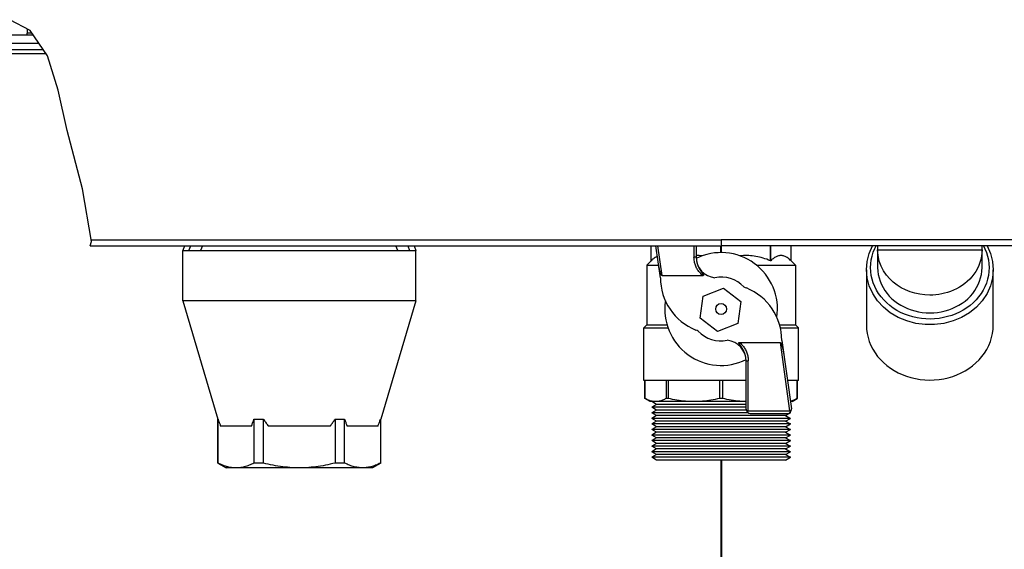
# Model space of a CAD drawing. Header units: centimetres. Extents: x 4745 to 39369, y 17389 to 19524.
# Tile 42 of 188: x 15572 to 15595, y 18137 to 18149. Entities that reach past the tile are written whole.
import ezdxf

# ---------------------------------------------------------------- set-up
doc = ezdxf.new("R2010")
doc.units = ezdxf.units.CM
doc.layers.add('$_urządzenia', color=250, linetype='Continuous')
doc.layers.add('IS_Gaz', color=40, linetype='Continuous', lineweight=40)

# ---------------------------------------------------------------- blocks, each defined once
blk = doc.blocks.new('A$C92957c0b')
at = {"layer": '$_urządzenia'}
h = blk.add_hatch(dxfattribs=at)
h.set_pattern_fill('_USER', color=256, scale=29.70374, angle=325, pattern_type=0)
h.set_pattern_definition([(325, (-1585.072, -2113.606), (17.03737, 24.3319), [])])
h.paths.add_polyline_path([(-213.55, -1076.5), (-199.78, -1076.5), (-199.78, -1076.58), (-199.77, -1076.65), (-199.77, -1076.73), (-199.77, -1076.82), (-199.36, -1076.78), (-198.94, -1076.74), (-198.49, -1076.69), (-198.02, -1076.64), (-197.53, -1076.57), (-197.02, -1076.5), (-164.17, -1076.5), (-163.98, -1076.68), (-163.79, -1076.88), (-163.6, -1077.08), (-163.41, -1077.29), (-163.22, -1077.51), (-163.03, -1077.74), (-162.84, -1077.98), (-162.66, -1078.24), (-162.47, -1078.5), (-216.86, -1078.5), (-216.03, -1077.96), (-215.2, -1077.45), (-214.37, -1076.96)])
for p, q in [((-165.49, -1075.48), (-170.36, -1072.9)), ((-189.97, -1076.5), (-164.79, -1076.5)), ((-166.19, -1076.5), (-166.19, -1076.15)), ((-165.03, -1076.15), (-166.19, -1076.15)), ((-161.34, -1081.54), (-165.49, -1075.48)), ((-218.28, -1080), (-162.39, -1080)), ((-195.82, -1078.5), (-163.42, -1078.5)), ((-171.15, -1081), (-161.71, -1081)), ((-158.8, -1089.81), (-161.34, -1081.54)), ((-156.63, -1099.39), (-158.8, -1089.81)), ((-152.92, -1113.36), (-156.63, -1099.39)), ((-150.8, -1125.96), (-152.92, -1113.36)), ((-151.13, -1127), (-150.8, -1125.96)), ((-151.13, -1127), (0, -1127)), ((-150.86, -1125.6), (0, -1125.6)), ((-128.56, -1127), (-128.95, -1128.18)), ((-127.46, -1128.18), (-127.04, -1127)), ((-124.23, -1127), (-124.66, -1128.18)), ((-77.45, -1128.16), (-77.87, -1127)), ((-75.06, -1127), (-74.64, -1128.16)), ((-73.54, -1127), (-73.15, -1128.16)), ((-16.75, -1130.6), (-16.75, -1127)), ((-14.54, -1134.65), (-15.62, -1127)), ((-14.12, -1134.16), (-15.12, -1127)), ((-6.5, -1127), (-6.5, -1129.78)), ((-6, -1127), (-6, -1129.69)), ((-0.07, -1128.65), (-0.07, -1127)), ((0, -1125.6), (0, -1126.76)), ((164.56, -1125.6), (0, -1125.6)), ((164.76, -1127), (0, -1127)), ((0.07, -1128.65), (0.07, -1127)), ((11.8, -1130.6), (11.8, -1127)), ((11.89, -1130.6), (11.89, -1127)), ((16.75, -1130.6), (16.75, -1127)), ((36.82, -1127.69), (37.17, -1127)), ((37.5, -1127), (37.5, -1132.25)), ((62.5, -1132.25), (62.5, -1127)), ((-128.95, -1128.18), (-73.15, -1128.16)), ((-128.95, -1140.18), (-128.95, -1128.18)), ((-73.15, -1140.16), (-73.15, -1128.16)), ((37.5, -1128), (62.5, -1128)), ((-16.75, -1130.6), (-17.8, -1131.65)), ((-17.8, -1131.65), (-17.8, -1145.95)), ((-17.8, -1131.65), (-14.96, -1131.65)), ((8.48, -1131.65), (17.8, -1131.65)), ((11.89, -1130.6), (11.8, -1130.6)), ((16.75, -1130.6), (17.8, -1131.65)), ((17.8, -1131.65), (17.8, -1145.95)), ((-14.12, -1134.16), (-4.32, -1134.16)), ((-4.85, -1133.12), (-4.8, -1133.18)), ((-4.8, -1133.18), (-4.76, -1133.25)), ((-4.76, -1133.25), (-4.72, -1133.3)), ((-4.72, -1133.3), (-4.68, -1133.36)), ((-4.68, -1133.36), (-4.63, -1133.44)), ((-4.63, -1133.44), (-4.43, -1133.71)), ((-4.43, -1133.71), (-4.41, -1133.75)), ((-4.41, -1133.75), (-4.39, -1133.78)), ((-4.39, -1133.78), (-4.37, -1133.8)), ((34.8, -1132.75), (34.8, -1146)), ((65.2, -1146), (65.2, -1132.75)), ((-4.31, -1139.11), (0.57, -1137.14)), ((0.57, -1137.14), (4.72, -1140.38)), ((-73.15, -1140.16), (-128.95, -1140.18)), ((-128.95, -1140.18), (-120.54, -1168.49)), ((-73.15, -1140.16), (-81.54, -1168.48)), ((-5.04, -1144.33), (-4.31, -1139.11)), ((4.72, -1140.38), (3.99, -1145.6)), ((-17.8, -1145.95), (-18.5, -1146.65)), ((-17.8, -1145.95), (-12.95, -1145.95)), ((-0.89, -1147.57), (-5.04, -1144.33)), ((3.99, -1145.6), (-0.89, -1147.57)), ((14.02, -1145.95), (17.8, -1145.95)), ((17.8, -1145.95), (18.5, -1146.65)), ((-18.5, -1159.3), (-18.5, -1146.65)), ((-18.5, -1146.65), (-12.73, -1146.65)), ((14.2, -1146.65), (18.5, -1146.65)), ((18.5, -1159.3), (18.5, -1146.65)), ((4.32, -1150.14), (14.12, -1150.14)), ((4.39, -1150.52), (4.37, -1150.5)), ((4.41, -1150.55), (4.39, -1150.52)), ((4.43, -1150.59), (4.41, -1150.55)), ((4.63, -1150.86), (4.43, -1150.59)), ((4.68, -1150.94), (4.63, -1150.86)), ((14.12, -1150.14), (16.42, -1166.56)), ((14.54, -1149.65), (16.84, -1166.01)), ((4.72, -1151), (4.68, -1150.94)), ((4.76, -1151.05), (4.72, -1151)), ((4.8, -1151.12), (4.76, -1151.05)), ((4.85, -1151.18), (4.8, -1151.12)), ((6, -1166.15), (6, -1154.61)), ((6.5, -1166.56), (6.5, -1154.52)), ((6, -1159.3), (-18.5, -1159.3)), ((-18.25, -1159.3), (-18.25, -1163.58)), ((-18.25, -1163.58), (-18.25, -1159.3)), ((-13.17, -1159.3), (-13.17, -1163.58)), ((-12.64, -1159.3), (-12.64, -1163.58)), ((-0.37, -1159.3), (-0.37, -1163.58)), ((0.37, -1159.3), (0.37, -1163.58)), ((18.5, -1159.3), (15.9, -1159.3)), ((18.25, -1163.58), (18.25, -1159.3)), ((18.25, -1159.3), (18.25, -1163.58)), ((-17, -1164.3), (-18.25, -1163.58)), ((-18.25, -1163.58), (-18.25, -1163.58)), ((6, -1164.3), (-17, -1164.3)), ((-15.45, -1165.02), (-16.6, -1164.3)), ((-15.45, -1165.02), (-16.6, -1165.68)), ((6, -1165.02), (-15.45, -1165.02)), ((-12.64, -1163.58), (-13.17, -1163.58)), ((0.37, -1163.58), (-0.37, -1163.58)), ((17, -1164.3), (16.6, -1164.3)), ((17, -1164.3), (18.25, -1163.58)), ((18.25, -1163.58), (18.25, -1163.58)), ((-15.45, -1166.35), (-16.6, -1165.68)), ((6, -1165.68), (-16.6, -1165.68)), ((-15.45, -1166.35), (-16.6, -1167.01)), ((-15.45, -1167.68), (-16.6, -1167.01)), ((6.49, -1167.01), (-16.6, -1167.01)), ((6.02, -1166.35), (-15.45, -1166.35)), ((6.28, -1166.79), (6.25, -1166.82)), ((6.5, -1166.56), (16.42, -1166.56)), ((7, -1167.15), (15.85, -1167.15)), ((15.45, -1167.68), (16.6, -1167.01)), ((16.6, -1167.01), (16.35, -1167.01)), ((16.47, -1166.94), (16.6, -1167.01)), ((-120.53, -1179.03), (-120.54, -1168.49)), ((-120.54, -1168.49), (-120.49, -1168.49)), ((-120.49, -1179.03), (-120.49, -1168.49)), ((-111.89, -1168.49), (-111.89, -1179.02)), ((-111.89, -1168.49), (-109.64, -1168.49)), ((-109.64, -1179.02), (-109.64, -1168.49)), ((-92.44, -1168.48), (-92.43, -1179.02)), ((-92.44, -1168.48), (-90.18, -1168.48)), ((-90.18, -1179.01), (-90.18, -1168.48)), ((-81.58, -1168.48), (-81.58, -1179.01)), ((-81.58, -1168.48), (-81.54, -1168.48)), ((-81.53, -1179.01), (-81.54, -1168.48)), ((-15.45, -1167.68), (-16.6, -1168.34)), ((-15.45, -1169), (-16.6, -1168.34)), ((16.6, -1168.34), (-16.6, -1168.34)), ((-15.45, -1169), (-16.6, -1169.67)), ((-15.45, -1170.33), (-16.6, -1169.67)), ((16.6, -1169.67), (-16.6, -1169.67)), ((15.45, -1167.68), (-15.45, -1167.68)), ((15.45, -1169), (-15.45, -1169)), ((15.45, -1167.68), (16.6, -1168.34)), ((15.45, -1169), (16.6, -1168.34)), ((15.45, -1169), (16.6, -1169.67)), ((15.45, -1170.33), (16.6, -1169.67)), ((-112.49, -1170.18), (-119.89, -1170.18)), ((-93.64, -1170.17), (-108.44, -1170.18)), ((-82.18, -1170.17), (-89.58, -1170.17)), ((-15.45, -1170.33), (-16.6, -1171)), ((-15.45, -1171.66), (-16.6, -1171)), ((16.6, -1171), (-16.6, -1171)), ((-15.45, -1171.66), (-16.6, -1172.32)), ((15.45, -1170.33), (-15.45, -1170.33)), ((15.45, -1171.66), (-15.45, -1171.66)), ((15.45, -1170.33), (16.6, -1171)), ((15.45, -1171.66), (16.6, -1171)), ((15.45, -1171.66), (16.6, -1172.32)), ((-15.45, -1172.99), (-16.6, -1172.32)), ((16.6, -1172.32), (-16.6, -1172.32)), ((-15.45, -1172.99), (-16.6, -1173.65)), ((-15.45, -1174.32), (-16.6, -1173.65)), ((16.6, -1173.65), (-16.6, -1173.65)), ((-15.45, -1174.32), (-16.6, -1174.98)), ((15.45, -1172.99), (-15.45, -1172.99)), ((15.45, -1174.32), (-15.45, -1174.32)), ((15.45, -1172.99), (16.6, -1172.32)), ((15.45, -1172.99), (16.6, -1173.65)), ((15.45, -1174.32), (16.6, -1173.65)), ((15.45, -1174.32), (16.6, -1174.98)), ((-15.45, -1175.64), (-16.6, -1174.98)), ((16.6, -1174.98), (-16.6, -1174.98)), ((-15.45, -1175.64), (-16.6, -1176.31)), ((-15.45, -1176.97), (-16.6, -1176.31)), ((16.6, -1176.31), (-16.6, -1176.31)), ((15.45, -1175.64), (-15.45, -1175.64)), ((15.45, -1175.64), (16.6, -1174.98)), ((15.45, -1175.64), (16.6, -1176.31)), ((15.45, -1176.97), (16.6, -1176.31)), ((-120.53, -1179.03), (-118.53, -1180.18)), ((-120.49, -1179.03), (-120.53, -1179.03)), ((-109.64, -1179.02), (-111.89, -1179.02)), ((-90.18, -1179.01), (-92.43, -1179.02)), ((-81.53, -1179.01), (-83.53, -1180.17)), ((-81.53, -1179.01), (-81.58, -1179.01)), ((-15.45, -1176.97), (-16.6, -1177.64)), ((-15.45, -1178.3), (-16.6, -1177.64)), ((16.6, -1177.64), (-16.6, -1177.64)), ((15.45, -1176.97), (-15.45, -1176.97)), ((15.45, -1178.3), (-15.45, -1178.3)), ((15.45, -1176.97), (16.6, -1177.64)), ((15.45, -1178.3), (16.6, -1177.64)), ((-83.53, -1180.17), (-118.53, -1180.18))]:
    blk.add_line(p, q, dxfattribs=at)
for points in [[(-166.17, -1075.12), (-166.18, -1075.22), (-166.18, -1075.45), (-166.19, -1075.68), (-166.19, -1075.92), (-166.19, -1076.15)], [(34.8, -1132.75), (34.97, -1130.78), (35.47, -1128.84), (36.29, -1127)], [(62.84, -1127), (63.2, -1127.72), (63.56, -1128.6), (63.84, -1129.49), (64.04, -1130.4), (64.16, -1131.32), (64.2, -1132.25)], [(63.71, -1127), (63.71, -1127), (64.53, -1128.85), (65.03, -1130.78), (65.2, -1132.75)], [(-15.26, -1129.54), (-15.29, -1129.55), (-15.47, -1129.64), (-15.65, -1129.73), (-15.83, -1129.84), (-16.01, -1129.97), (-16.2, -1130.11), (-16.38, -1130.26), (-16.56, -1130.42), (-16.75, -1130.6)], [(-4.51, -1129.43), (-4.82, -1129.4), (-5.25, -1129.37), (-5.68, -1129.35), (-6, -1129.35)], [(11.8, -1130.6), (11.36, -1130.43), (10.92, -1130.26), (10.49, -1130.12), (10.06, -1129.98), (9.62, -1129.86), (9.19, -1129.75), (8.76, -1129.65), (8.33, -1129.57), (7.9, -1129.5), (7.47, -1129.44), (7.04, -1129.4), (6.61, -1129.37), (6.19, -1129.35), (5.76, -1129.35), (5.33, -1129.36), (4.9, -1129.39), (4.51, -1129.43)], [(16.75, -1130.6), (16.57, -1130.43), (16.39, -1130.26), (16.21, -1130.12), (16.03, -1129.98), (15.85, -1129.86), (15.67, -1129.75), (15.49, -1129.65), (15.31, -1129.57), (15.14, -1129.5), (14.96, -1129.44), (14.78, -1129.4), (14.6, -1129.37), (14.43, -1129.35), (14.25, -1129.35), (14.07, -1129.36), (13.89, -1129.39), (13.71, -1129.43), (13.53, -1129.49), (13.35, -1129.55), (13.17, -1129.64), (12.99, -1129.73), (12.81, -1129.84), (12.63, -1129.97), (12.44, -1130.11), (12.26, -1130.26), (12.08, -1130.42), (11.89, -1130.6)], [(35.8, -1132.25), (35.84, -1131.31), (35.97, -1130.38), (36.17, -1129.47), (36.45, -1128.57), (36.82, -1127.69)], [(50, -1138.83), (48.78, -1138.77), (47.57, -1138.62), (46.4, -1138.37), (45.27, -1138.02), (44.19, -1137.59), (43.16, -1137.06), (42.17, -1136.44), (41.25, -1135.73), (40.39, -1134.93), (39.61, -1134.02), (38.92, -1133.02), (38.34, -1131.91), (37.89, -1130.69), (37.6, -1129.38), (37.5, -1128)], [(62.5, -1128), (62.47, -1128.77), (62.37, -1129.53), (62.22, -1130.29), (62, -1131.04), (61.72, -1131.77), (61.38, -1132.48), (60.99, -1133.15), (60.56, -1133.79), (60.08, -1134.41), (59.54, -1135), (58.96, -1135.55), (58.34, -1136.06), (57.72, -1136.52), (57.07, -1136.92), (56.4, -1137.3), (55.69, -1137.64), (54.96, -1137.94), (54.23, -1138.19), (53.52, -1138.39), (52.84, -1138.54), (52.14, -1138.66), (51.43, -1138.75), (50.72, -1138.81), (50, -1138.83)], [(-14.12, -1134.16), (-14.12, -1134.16), (-14.13, -1134.16), (-14.14, -1134.16), (-14.14, -1134.16), (-14.15, -1134.16), (-14.16, -1134.15), (-14.16, -1134.15), (-14.17, -1134.15), (-14.18, -1134.14), (-14.19, -1134.14), (-14.2, -1134.13), (-14.2, -1134.13), (-14.21, -1134.12), (-14.22, -1134.11), (-14.23, -1134.1), (-14.23, -1134.1), (-14.24, -1134.09), (-14.25, -1134.08), (-14.26, -1134.07), (-14.27, -1134.06), (-14.28, -1134.05), (-14.28, -1134.03), (-14.29, -1134.02), (-14.3, -1134.01), (-14.31, -1134), (-14.32, -1133.98), (-14.33, -1133.97), (-14.33, -1133.95), (-14.34, -1133.94), (-14.35, -1133.92), (-14.36, -1133.9), (-14.37, -1133.89), (-14.38, -1133.87), (-14.39, -1133.85), (-14.4, -1133.83), (-14.41, -1133.81), (-14.42, -1133.79), (-14.43, -1133.76), (-14.44, -1133.74), (-14.45, -1133.72), (-14.46, -1133.69), (-14.47, -1133.67), (-14.48, -1133.64), (-14.49, -1133.61), (-14.5, -1133.59), (-14.51, -1133.56), (-14.52, -1133.53), (-14.53, -1133.5), (-14.54, -1133.46), (-14.55, -1133.43), (-14.56, -1133.4), (-14.58, -1133.36), (-14.59, -1133.32), (-14.6, -1133.29), (-14.61, -1133.25), (-14.62, -1133.21), (-14.63, -1133.16), (-14.65, -1133.12), (-14.66, -1133.08), (-14.67, -1133.03), (-14.68, -1132.98), (-14.7, -1132.94), (-14.71, -1132.88), (-14.72, -1132.83), (-14.74, -1132.78), (-14.75, -1132.72), (-14.76, -1132.67), (-14.78, -1132.61), (-14.79, -1132.55), (-14.8, -1132.48), (-14.82, -1132.42), (-14.83, -1132.35), (-14.85, -1132.28), (-14.86, -1132.21), (-14.87, -1132.14), (-14.89, -1132.06), (-14.9, -1131.98), (-14.92, -1131.9), (-14.93, -1131.82), (-14.95, -1131.73), (-14.96, -1131.64), (-14.98, -1131.55), (-14.99, -1131.45), (-15, -1131.35)], [(-6, -1129.69), (-6, -1129.7), (-6.01, -1129.71), (-6.02, -1129.71), (-6.03, -1129.72), (-6.05, -1129.73), (-6.07, -1129.73), (-6.09, -1129.74), (-6.12, -1129.75), (-6.15, -1129.75), (-6.18, -1129.76), (-6.22, -1129.76), (-6.26, -1129.77), (-6.29, -1129.77), (-6.33, -1129.77), (-6.37, -1129.77), (-6.41, -1129.78), (-6.46, -1129.78), (-6.5, -1129.78)], [(-4.32, -1134.16), (-4.51, -1134.01), (-4.69, -1133.86), (-4.86, -1133.69), (-5.03, -1133.52), (-5.19, -1133.34), (-5.34, -1133.15), (-5.49, -1132.96), (-5.62, -1132.76), (-5.75, -1132.55), (-5.87, -1132.34), (-5.97, -1132.12), (-6.07, -1131.9), (-6.16, -1131.68), (-6.24, -1131.45), (-6.31, -1131.22), (-6.37, -1130.98), (-6.41, -1130.74), (-6.45, -1130.5), (-6.48, -1130.26), (-6.49, -1130.02), (-6.5, -1129.78)], [(-5.79, -1131.14), (-5.75, -1131.25), (-5.72, -1131.36), (-5.68, -1131.46), (-5.65, -1131.56), (-5.61, -1131.65), (-5.58, -1131.74), (-5.54, -1131.82), (-5.51, -1131.91), (-5.47, -1131.98), (-5.44, -1132.06), (-5.41, -1132.13), (-5.37, -1132.2), (-5.34, -1132.27), (-5.31, -1132.33), (-5.28, -1132.39), (-5.25, -1132.45), (-5.21, -1132.51), (-5.19, -1132.56), (-5.16, -1132.62), (-5.13, -1132.67), (-5.1, -1132.71), (-5.07, -1132.76), (-5.04, -1132.81), (-5.02, -1132.85), (-4.99, -1132.89), (-4.97, -1132.93), (-4.94, -1132.97), (-4.92, -1133.01), (-4.89, -1133.05), (-4.85, -1133.12)], [(-4.37, -1133.8), (-4.35, -1133.83), (-4.35, -1133.84), (-4.34, -1133.86), (-4.33, -1133.87), (-4.32, -1133.88), (-4.31, -1133.89), (-4.31, -1133.9), (-4.3, -1133.91), (-4.29, -1133.92), (-4.29, -1133.93), (-4.28, -1133.94), (-4.28, -1133.95), (-4.27, -1133.96), (-4.27, -1133.97), (-4.26, -1133.98), (-4.26, -1133.99), (-4.25, -1134), (-4.25, -1134.01), (-4.25, -1134.02), (-4.24, -1134.02), (-4.24, -1134.03), (-4.24, -1134.04), (-4.24, -1134.05), (-4.23, -1134.05), (-4.23, -1134.06), (-4.23, -1134.07), (-4.23, -1134.08), (-4.23, -1134.08), (-4.23, -1134.09), (-4.23, -1134.09), (-4.23, -1134.1), (-4.23, -1134.1), (-4.23, -1134.11), (-4.23, -1134.12), (-4.23, -1134.12), (-4.23, -1134.12), (-4.23, -1134.13), (-4.24, -1134.13), (-4.24, -1134.14), (-4.24, -1134.14), (-4.25, -1134.14), (-4.25, -1134.15), (-4.25, -1134.15), (-4.26, -1134.15), (-4.26, -1134.15), (-4.27, -1134.16), (-4.27, -1134.16), (-4.28, -1134.16), (-4.28, -1134.16), (-4.29, -1134.16), (-4.3, -1134.16), (-4.3, -1134.16), (-4.31, -1134.16), (-4.32, -1134.16)], [(65.2, -1132.75), (65.03, -1134.71), (64.52, -1136.63), (63.69, -1138.46), (62.56, -1140.17), (61.14, -1141.7), (59.48, -1143.04), (57.6, -1144.15), (55.55, -1145), (53.38, -1145.58), (51.14, -1145.88), (48.86, -1145.88), (46.62, -1145.58), (44.45, -1145), (42.4, -1144.15), (40.52, -1143.04), (38.86, -1141.7), (37.44, -1140.17), (36.31, -1138.46), (35.48, -1136.63), (34.97, -1134.71), (34.8, -1132.75)], [(64.2, -1132.25), (64.16, -1133.19), (64.03, -1134.12), (63.83, -1135.03), (63.55, -1135.93), (63.18, -1136.81), (62.75, -1137.66), (62.26, -1138.46), (61.69, -1139.23), (61.07, -1139.95), (60.38, -1140.64), (59.63, -1141.28), (58.84, -1141.87), (58, -1142.41), (57.11, -1142.89), (56.19, -1143.32), (55.24, -1143.68), (54.25, -1143.98), (53.24, -1144.22), (52.2, -1144.4), (51.15, -1144.51), (50.09, -1144.55), (49.04, -1144.52), (47.98, -1144.42), (46.94, -1144.26), (45.92, -1144.03), (44.91, -1143.73), (43.94, -1143.37), (43, -1142.95), (42.1, -1142.47), (41.24, -1141.93), (40.42, -1141.33), (39.66, -1140.67), (38.95, -1139.97), (38.31, -1139.23), (37.73, -1138.44), (37.23, -1137.63), (36.8, -1136.78), (36.44, -1135.9), (36.16, -1135.01), (35.96, -1134.1), (35.84, -1133.18), (35.8, -1132.25)], [(37.5, -1132.25), (37.54, -1133.08), (37.65, -1133.9), (37.83, -1134.7), (38.08, -1135.5), (38.4, -1136.28), (38.79, -1137.03), (39.23, -1137.74), (39.74, -1138.43), (40.29, -1139.07), (40.91, -1139.68), (41.58, -1140.25), (42.29, -1140.77), (43.04, -1141.24), (43.83, -1141.66), (44.64, -1142.03), (45.49, -1142.35), (46.37, -1142.61), (47.26, -1142.81), (48.16, -1142.96), (49.08, -1143.05), (50, -1143.08), (50.92, -1143.05), (51.84, -1142.96), (52.74, -1142.81), (53.63, -1142.61), (54.51, -1142.35), (55.36, -1142.03), (56.17, -1141.66), (56.96, -1141.24), (57.71, -1140.77), (58.42, -1140.25), (59.09, -1139.68), (59.71, -1139.07), (60.26, -1138.43), (60.77, -1137.74), (61.21, -1137.03), (61.6, -1136.28), (61.92, -1135.5), (62.17, -1134.7), (62.35, -1133.9), (62.46, -1133.08), (62.5, -1132.25)], [(34.8, -1146), (34.85, -1147.01), (34.98, -1148), (35.19, -1148.97), (35.5, -1149.94), (35.89, -1150.89), (36.35, -1151.79), (36.88, -1152.66), (37.49, -1153.48), (38.16, -1154.26), (38.9, -1154.99), (39.7, -1155.68), (40.56, -1156.31), (41.46, -1156.89), (42.41, -1157.4), (43.4, -1157.86), (44.42, -1158.24), (45.48, -1158.57), (46.56, -1158.82), (47.67, -1159.01), (48.8, -1159.12), (49.94, -1159.16), (51.07, -1159.13), (52.21, -1159.02), (53.32, -1158.85), (54.41, -1158.6), (55.47, -1158.28), (56.5, -1157.9), (57.49, -1157.45), (58.45, -1156.94), (59.36, -1156.37), (60.22, -1155.74), (61.04, -1155.05), (61.79, -1154.31), (62.47, -1153.53), (63.09, -1152.7), (63.63, -1151.83), (64.1, -1150.91), (64.49, -1149.96), (64.8, -1148.99), (65.02, -1148.01), (65.15, -1147.01), (65.2, -1146)], [(4.37, -1150.5), (4.35, -1150.47), (4.35, -1150.46), (4.34, -1150.44), (4.33, -1150.43), (4.32, -1150.42), (4.31, -1150.41), (4.31, -1150.4), (4.3, -1150.39), (4.29, -1150.38), (4.29, -1150.37), (4.28, -1150.36), (4.28, -1150.35), (4.27, -1150.34), (4.27, -1150.33), (4.26, -1150.32), (4.26, -1150.31), (4.25, -1150.3), (4.25, -1150.29), (4.25, -1150.28), (4.24, -1150.28), (4.24, -1150.27), (4.24, -1150.26), (4.24, -1150.25), (4.23, -1150.25), (4.23, -1150.24), (4.23, -1150.23), (4.23, -1150.22), (4.23, -1150.22), (4.23, -1150.21), (4.23, -1150.21), (4.23, -1150.2), (4.23, -1150.2), (4.23, -1150.19), (4.23, -1150.18), (4.23, -1150.18), (4.23, -1150.18), (4.23, -1150.17), (4.24, -1150.17), (4.24, -1150.16), (4.24, -1150.16), (4.25, -1150.16), (4.25, -1150.15), (4.25, -1150.15), (4.26, -1150.15), (4.26, -1150.15), (4.27, -1150.14), (4.27, -1150.14), (4.28, -1150.14), (4.28, -1150.14), (4.29, -1150.14), (4.3, -1150.14), (4.3, -1150.14), (4.31, -1150.14), (4.32, -1150.14)], [(4.32, -1150.14), (4.51, -1150.29), (4.69, -1150.44), (4.86, -1150.61), (5.03, -1150.78), (5.19, -1150.96), (5.34, -1151.15), (5.49, -1151.34), (5.62, -1151.54), (5.75, -1151.75), (5.87, -1151.96), (5.97, -1152.18), (6.07, -1152.4), (6.16, -1152.62), (6.24, -1152.85), (6.31, -1153.08), (6.37, -1153.32), (6.41, -1153.56), (6.45, -1153.8), (6.48, -1154.04), (6.49, -1154.28), (6.5, -1154.52)], [(14.12, -1150.14), (14.12, -1150.14), (14.13, -1150.14), (14.14, -1150.14), (14.14, -1150.14), (14.15, -1150.14), (14.16, -1150.15), (14.16, -1150.15), (14.17, -1150.15), (14.18, -1150.16), (14.19, -1150.16), (14.2, -1150.17), (14.2, -1150.17), (14.21, -1150.18), (14.22, -1150.19), (14.23, -1150.2), (14.23, -1150.2), (14.24, -1150.21), (14.25, -1150.22), (14.26, -1150.23), (14.27, -1150.24), (14.28, -1150.25), (14.28, -1150.27), (14.29, -1150.28), (14.3, -1150.29), (14.31, -1150.3), (14.32, -1150.32), (14.33, -1150.33), (14.33, -1150.35), (14.34, -1150.36), (14.35, -1150.38), (14.36, -1150.4), (14.37, -1150.41), (14.38, -1150.43), (14.39, -1150.45), (14.4, -1150.47), (14.41, -1150.49), (14.42, -1150.51), (14.43, -1150.54), (14.44, -1150.56), (14.45, -1150.58), (14.46, -1150.61), (14.47, -1150.63), (14.48, -1150.66), (14.49, -1150.69), (14.5, -1150.71), (14.51, -1150.74), (14.52, -1150.77), (14.53, -1150.8), (14.54, -1150.84), (14.55, -1150.87), (14.56, -1150.9), (14.58, -1150.94), (14.59, -1150.98), (14.6, -1151.01), (14.61, -1151.05), (14.62, -1151.09), (14.63, -1151.14), (14.65, -1151.18), (14.66, -1151.22), (14.67, -1151.27), (14.68, -1151.32), (14.7, -1151.36), (14.71, -1151.42), (14.72, -1151.47), (14.74, -1151.52), (14.75, -1151.58), (14.76, -1151.63), (14.78, -1151.69), (14.79, -1151.75), (14.8, -1151.82), (14.82, -1151.88), (14.83, -1151.95), (14.85, -1152.02), (14.86, -1152.09), (14.87, -1152.16), (14.89, -1152.24), (14.9, -1152.32), (14.92, -1152.4), (14.93, -1152.48), (14.95, -1152.57), (14.96, -1152.66), (14.98, -1152.75), (14.99, -1152.85)], [(5.79, -1153.16), (5.75, -1153.05), (5.72, -1152.94), (5.68, -1152.84), (5.65, -1152.74), (5.61, -1152.65), (5.58, -1152.56), (5.54, -1152.48), (5.51, -1152.39), (5.47, -1152.32), (5.44, -1152.24), (5.41, -1152.17), (5.37, -1152.1), (5.34, -1152.03), (5.31, -1151.97), (5.28, -1151.91), (5.25, -1151.85), (5.21, -1151.79), (5.19, -1151.74), (5.16, -1151.68), (5.13, -1151.63), (5.1, -1151.59), (5.07, -1151.54), (5.04, -1151.49), (5.02, -1151.45), (4.99, -1151.41), (4.97, -1151.37), (4.94, -1151.33), (4.92, -1151.29), (4.89, -1151.25), (4.85, -1151.18)], [(6, -1154.61), (6, -1154.6), (6.01, -1154.59), (6.02, -1154.59), (6.03, -1154.58), (6.05, -1154.57), (6.07, -1154.57), (6.09, -1154.56), (6.12, -1154.55), (6.15, -1154.55), (6.18, -1154.54), (6.22, -1154.54), (6.26, -1154.53), (6.29, -1154.53), (6.33, -1154.53), (6.37, -1154.53), (6.41, -1154.52), (6.46, -1154.52), (6.5, -1154.52)], [(-15.71, -1164.3), (-15.91, -1164.29), (-16.12, -1164.28), (-16.34, -1164.25), (-16.55, -1164.22), (-16.76, -1164.17), (-16.97, -1164.12), (-17.18, -1164.05), (-17.4, -1163.97), (-17.61, -1163.89), (-17.82, -1163.79), (-18.03, -1163.69), (-18.25, -1163.58)], [(-13.17, -1163.58), (-13.38, -1163.69), (-13.59, -1163.79), (-13.8, -1163.89), (-14.01, -1163.97), (-14.23, -1164.05), (-14.44, -1164.12), (-14.65, -1164.17), (-14.86, -1164.22), (-15.07, -1164.25), (-15.28, -1164.28), (-15.5, -1164.29), (-15.71, -1164.3)], [(-6.51, -1164.3), (-7.01, -1164.29), (-7.52, -1164.28), (-8.02, -1164.25), (-8.54, -1164.22), (-9.05, -1164.17), (-9.56, -1164.12), (-10.07, -1164.05), (-10.59, -1163.97), (-11.1, -1163.89), (-11.61, -1163.79), (-12.13, -1163.69), (-12.64, -1163.58)], [(-0.37, -1163.58), (-0.89, -1163.69), (-1.4, -1163.79), (-1.91, -1163.89), (-2.42, -1163.97), (-2.93, -1164.05), (-3.44, -1164.12), (-3.96, -1164.17), (-4.47, -1164.22), (-4.98, -1164.25), (-5.49, -1164.28), (-6, -1164.29), (-6.51, -1164.3)], [(6, -1164.29), (5.49, -1164.28), (4.99, -1164.25), (4.48, -1164.22), (3.96, -1164.17), (3.45, -1164.12), (2.94, -1164.05), (2.42, -1163.97), (1.91, -1163.89), (1.4, -1163.79), (0.89, -1163.69), (0.37, -1163.58)], [(18.25, -1163.58), (18.03, -1163.69), (17.82, -1163.79), (17.61, -1163.89), (17.4, -1163.97), (17.19, -1164.05), (16.97, -1164.12), (16.76, -1164.17), (16.59, -1164.21)], [(6.36, -1166.71), (6.33, -1166.74), (6.28, -1166.79)], [(6.5, -1166.56), (6.47, -1166.59), (6.44, -1166.62), (6.41, -1166.65), (6.36, -1166.71)], [(16.42, -1166.56), (16.48, -1166.61), (16.5, -1166.63), (16.53, -1166.65)], [(16.53, -1166.65), (16.57, -1166.69), (16.6, -1166.72), (16.62, -1166.74), (16.64, -1166.76)], [(-120.49, -1168.49), (-120.43, -1168.7), (-120.36, -1168.89), (-120.29, -1169.09), (-120.22, -1169.28), (-120.16, -1169.46), (-120.09, -1169.65), (-120.02, -1169.83), (-119.96, -1170.01), (-119.89, -1170.18)], [(-112.49, -1170.18), (-112.43, -1170), (-112.36, -1169.83), (-112.29, -1169.65), (-112.23, -1169.46), (-112.16, -1169.27), (-112.09, -1169.08), (-112.03, -1168.89), (-111.96, -1168.69), (-111.89, -1168.49)], [(-109.64, -1168.49), (-109.5, -1168.69), (-109.37, -1168.89), (-109.23, -1169.08), (-109.1, -1169.27), (-108.97, -1169.46), (-108.83, -1169.64), (-108.7, -1169.82), (-108.57, -1170), (-108.44, -1170.18)], [(-93.64, -1170.17), (-93.51, -1170), (-93.37, -1169.82), (-93.24, -1169.64), (-93.11, -1169.45), (-92.97, -1169.27), (-92.84, -1169.08), (-92.71, -1168.88), (-92.57, -1168.69), (-92.44, -1168.48)], [(-90.18, -1168.48), (-90.12, -1168.68), (-90.05, -1168.88), (-89.98, -1169.08), (-89.91, -1169.27), (-89.85, -1169.45), (-89.78, -1169.64), (-89.71, -1169.82), (-89.65, -1170), (-89.58, -1170.17)], [(-82.18, -1170.17), (-82.12, -1169.99), (-82.05, -1169.82), (-81.98, -1169.63), (-81.92, -1169.45), (-81.85, -1169.26), (-81.78, -1169.07), (-81.72, -1168.88), (-81.65, -1168.68), (-81.58, -1168.48)], [(-116.19, -1180.18), (-116.47, -1180.17), (-116.75, -1180.16), (-117.03, -1180.13), (-117.31, -1180.1), (-117.59, -1180.05), (-117.88, -1179.99), (-118.17, -1179.92), (-118.45, -1179.85), (-118.74, -1179.76), (-119.03, -1179.66), (-119.32, -1179.55), (-119.62, -1179.43), (-119.91, -1179.31), (-120.2, -1179.17), (-120.49, -1179.03)], [(-111.89, -1179.02), (-112.18, -1179.17), (-112.47, -1179.3), (-112.76, -1179.43), (-113.06, -1179.55), (-113.35, -1179.66), (-113.63, -1179.76), (-113.92, -1179.84), (-114.21, -1179.92), (-114.49, -1179.99), (-114.78, -1180.05), (-115.06, -1180.09), (-115.35, -1180.13), (-115.63, -1180.16), (-115.91, -1180.17), (-116.19, -1180.18)], [(-101.03, -1180.17), (-101.59, -1180.17), (-102.15, -1180.15), (-102.71, -1180.13), (-103.28, -1180.09), (-103.84, -1180.04), (-104.42, -1179.99), (-104.99, -1179.92), (-105.56, -1179.84), (-106.14, -1179.75), (-106.72, -1179.65), (-107.3, -1179.55), (-107.89, -1179.43), (-108.47, -1179.3), (-109.05, -1179.17), (-109.64, -1179.02)], [(-92.43, -1179.02), (-93.02, -1179.16), (-93.6, -1179.3), (-94.19, -1179.42), (-94.77, -1179.54), (-95.35, -1179.65), (-95.92, -1179.75), (-96.5, -1179.84), (-97.07, -1179.92), (-97.65, -1179.98), (-98.21, -1180.04), (-98.78, -1180.09), (-99.35, -1180.13), (-99.91, -1180.15), (-100.47, -1180.17), (-101.03, -1180.17)], [(-85.88, -1180.17), (-86.16, -1180.16), (-86.44, -1180.15), (-86.72, -1180.12), (-87, -1180.09), (-87.28, -1180.04), (-87.57, -1179.98), (-87.86, -1179.91), (-88.14, -1179.84), (-88.43, -1179.75), (-88.72, -1179.65), (-89.01, -1179.54), (-89.3, -1179.42), (-89.6, -1179.3), (-89.89, -1179.16), (-90.18, -1179.01)], [(-81.58, -1179.01), (-81.87, -1179.16), (-82.16, -1179.29), (-82.45, -1179.42), (-82.74, -1179.54), (-83.03, -1179.65), (-83.32, -1179.75), (-83.61, -1179.83), (-83.9, -1179.91), (-84.18, -1179.98), (-84.47, -1180.04), (-84.75, -1180.08), (-85.04, -1180.12), (-85.32, -1180.15), (-85.6, -1180.16), (-85.88, -1180.17)]]:
    blk.add_lwpolyline(points, dxfattribs=at)
blk.add_circle((0, -1142.15), 1.3, dxfattribs=at)
for centre, radius, start, end in [((0, -1142.15), 13.5, 351.6123, 116.3263), ((-1, -1129.69), 5, 180, 264.5584), ((-1.04, -1134.65), 13.5, 180, 248.1899), ((0, -1142.15), 7.63, 44.1632, 101.1454), ((7.91, -1132.47), 5, 240.7503, 248.1899), ((1.04, -1149.65), 13.5, 0, 68.1899), ((0, -1142.15), 13.5, 171.6123, 296.3263), ((-7.91, -1151.83), 5, 60.7503, 68.1899), ((0, -1142.15), 7.63, 224.1632, 281.1454), ((1, -1154.61), 5, 0, 84.5584), ((7, -1166.15), 1, 180, 270), ((15.85, -1166.15), 1, 270, 8)]:
    blk.add_arc(centre, radius, start, end, dxfattribs=at)

msp = doc.modelspace()

# ---------------------------------------------------------------- linework, layer by layer
at = {"layer": 'IS_Gaz'}
msp.add_line((15588.434, 18138.683), (15588.434, 18133.683), dxfattribs=at)

# ---------------------------------------------------------------- block references
at = {"layer": '$_urządzenia', "xscale": 0.1, "yscale": 0.1, "zscale": 0.1}
msp.add_blockref('A$C92957c0b', (15588.434, 18256.513), dxfattribs=at)

doc.saveas('drawing.dxf')
